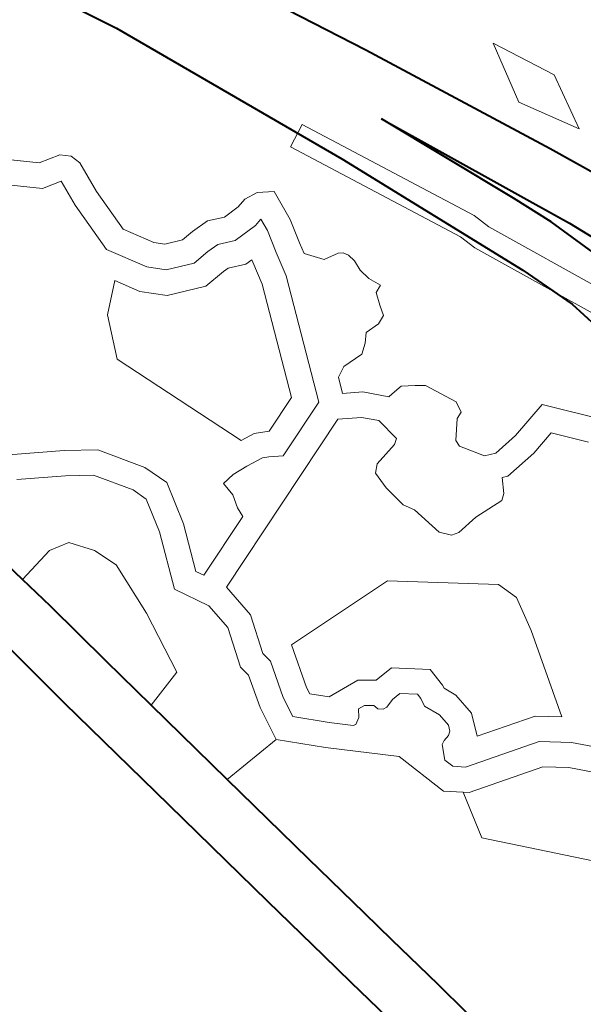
# Model space of a CAD drawing. Header units: metres. Extents: x 148691 to 149199, y 486355 to 486958.
# Tile 50 of 93: x 149112.68 to 149116.02, y 486522.82 to 486528.66. Entities that reach past the tile are written whole.
import ezdxf

# ---------------------------------------------------------------- set-up
doc = ezdxf.new("R2010")
doc.units = ezdxf.units.M
doc.header["$MEASUREMENT"] = 0
for name, color, linetype, lineweight in [('WVB-alg-onderhoek', 7, 'Continuous', 30), ('WVB-pen-brm-dik 018', 6, 'Continuous', 13), ('WVB-pen-dik 035', 1, 'Continuous', 40), ('WVB-raster-60%', 253, 'Continuous', 30)]:
    doc.layers.add(name, color=color, linetype=linetype, lineweight=lineweight)

# ---------------------------------------------------------------- blocks, each defined once
blk = doc.blocks.new('INZET')
at = {"layer": 'WVB-pen-brm-dik 018'}
for p, q in [((-0.128278, -0.10492), (-0.126814, -0.103964)), ((-0.129703, -0.104934), (-0.129034, -0.104468)), ((-0.129034, -0.104468), (-0.129703, -0.104934)), ((-0.129034, -0.104468), (-0.12833, -0.104502)), ((-0.12833, -0.104502), (-0.129034, -0.104468)), ((-0.12833, -0.104502), (-0.128943, -0.10499)), ((-0.128943, -0.10499), (-0.12833, -0.104502)), ((-0.127801, -0.105996), (-0.125869, -0.104734)), ((-0.125869, -0.104734), (-0.127801, -0.105996)), ((-0.130337, -0.106308), (-0.128278, -0.10492)), ((-0.128943, -0.10499), (-0.129703, -0.104934)), ((-0.129703, -0.104934), (-0.128943, -0.10499)), ((-0.125718, -0.104993), (-0.127657, -0.10626)), ((-0.127657, -0.10626), (-0.125718, -0.104993)), ((-0.125641, -0.10642), (-0.125123, -0.105843)), ((-0.125123, -0.105843), (-0.125641, -0.10642)), ((-0.128001, -0.106084), (-0.127801, -0.105996)), ((-0.127801, -0.105996), (-0.128001, -0.106084)), ((-0.129909, -0.107387), (-0.128001, -0.106084)), ((-0.128001, -0.106084), (-0.129909, -0.107387)), ((-0.124989, -0.106143), (-0.125294, -0.106482)), ((-0.124989, -0.106143), (-0.125294, -0.106482)), ((-0.132485, -0.107808), (-0.130337, -0.106308)), ((-0.127657, -0.10626), (-0.127855, -0.106348)), ((-0.127855, -0.106348), (-0.127657, -0.10626)), ((-0.127855, -0.106348), (-0.12974, -0.107635)), ((-0.12974, -0.107635), (-0.127855, -0.106348)), ((-0.125463, -0.106869), (-0.125641, -0.10642)), ((-0.125641, -0.10642), (-0.125463, -0.106869)), ((-0.125294, -0.106482), (-0.125177, -0.106778)), ((-0.125294, -0.106482), (-0.125177, -0.106778)), ((-0.125177, -0.106778), (-0.125078, -0.107178)), ((-0.125177, -0.106778), (-0.125078, -0.107178)), ((-0.125388, -0.107175), (-0.125463, -0.106869)), ((-0.125463, -0.106869), (-0.125388, -0.107175)), ((-0.125423, -0.107308), (-0.125388, -0.107175)), ((-0.125388, -0.107175), (-0.125423, -0.107308)), ((-0.125078, -0.107178), (-0.125096, -0.107244)), ((-0.125078, -0.107178), (-0.125096, -0.107244)), ((-0.125096, -0.107244), (-0.124918, -0.107313)), ((-0.125096, -0.107244), (-0.124918, -0.107313)), ((-0.126486, -0.10754), (-0.126145, -0.107305)), ((-0.126145, -0.107305), (-0.126486, -0.10754)), ((-0.126145, -0.107305), (-0.126008, -0.107313)), ((-0.126008, -0.107313), (-0.126145, -0.107305)), ((-0.126008, -0.107313), (-0.125963, -0.107389)), ((-0.125963, -0.107389), (-0.126008, -0.107313)), ((-0.12566, -0.107518), (-0.125423, -0.107308)), ((-0.125423, -0.107308), (-0.12566, -0.107518)), ((-0.124918, -0.107313), (-0.124857, -0.107374)), ((-0.124918, -0.107313), (-0.124857, -0.107374)), ((-0.12974, -0.107635), (-0.129909, -0.107387)), ((-0.129909, -0.107387), (-0.12974, -0.107635)), ((-0.127925, -0.10754), (-0.127789, -0.107457)), ((-0.127789, -0.107457), (-0.127925, -0.10754)), ((-0.127789, -0.107457), (-0.127736, -0.10754)), ((-0.127736, -0.10754), (-0.127789, -0.107457)), ((-0.125963, -0.107389), (-0.125743, -0.107525)), ((-0.125743, -0.107525), (-0.125963, -0.107389)), ((-0.124857, -0.107374), (-0.124827, -0.107737)), ((-0.124857, -0.107374), (-0.124827, -0.107737)), ((-0.128281, -0.107624), (-0.12819, -0.107593)), ((-0.12819, -0.107593), (-0.128281, -0.107624)), ((-0.12819, -0.107593), (-0.128061, -0.107586)), ((-0.128061, -0.107586), (-0.12819, -0.107593)), ((-0.128061, -0.107586), (-0.127925, -0.10754)), ((-0.127925, -0.10754), (-0.128061, -0.107586)), ((-0.127736, -0.10754), (-0.127584, -0.107571)), ((-0.127584, -0.107571), (-0.127736, -0.10754)), ((-0.127584, -0.107571), (-0.127455, -0.107593)), ((-0.127455, -0.107593), (-0.127584, -0.107571)), ((-0.127455, -0.107593), (-0.127395, -0.107692)), ((-0.127395, -0.107692), (-0.127455, -0.107593)), ((-0.126546, -0.107647), (-0.126486, -0.10754)), ((-0.126486, -0.10754), (-0.126546, -0.107647)), ((-0.125743, -0.107525), (-0.12566, -0.107518)), ((-0.12566, -0.107518), (-0.125743, -0.107525)), ((-0.121932, -0.107981), (-0.121547, -0.107501)), ((-0.121932, -0.107981), (-0.121547, -0.107501)), ((-0.128357, -0.107722), (-0.128334, -0.107669)), ((-0.128334, -0.107669), (-0.128357, -0.107722)), ((-0.128334, -0.107669), (-0.128281, -0.107624)), ((-0.128281, -0.107624), (-0.128334, -0.107669)), ((-0.127395, -0.107692), (-0.127372, -0.107866)), ((-0.127372, -0.107866), (-0.127395, -0.107692)), ((-0.126614, -0.107798), (-0.126546, -0.107647)), ((-0.126546, -0.107647), (-0.126614, -0.107798)), ((-0.128372, -0.107904), (-0.128357, -0.107722)), ((-0.128357, -0.107722), (-0.128372, -0.107904)), ((-0.126584, -0.107935), (-0.126614, -0.107798)), ((-0.126614, -0.107798), (-0.126584, -0.107935)), ((-0.124827, -0.107737), (-0.124758, -0.108003)), ((-0.124827, -0.107737), (-0.124758, -0.108003)), ((-0.123757, -0.107758), (-0.123993, -0.107876)), ((-0.123757, -0.107758), (-0.123993, -0.107876)), ((-0.123331, -0.107787), (-0.123757, -0.107758)), ((-0.123331, -0.107787), (-0.123757, -0.107758)), ((-0.122255, -0.107942), (-0.123331, -0.107787)), ((-0.122255, -0.107942), (-0.123331, -0.107787)), ((-0.121371, -0.107761), (-0.121683, -0.10815)), ((-0.121683, -0.10815), (-0.121371, -0.107761)), ((-0.128544, -0.108082), (-0.128372, -0.107904)), ((-0.128372, -0.107904), (-0.128544, -0.108082)), ((-0.127372, -0.107866), (-0.127266, -0.107935)), ((-0.127266, -0.107935), (-0.127372, -0.107866)), ((-0.127266, -0.107935), (-0.127167, -0.108033)), ((-0.127167, -0.108033), (-0.127266, -0.107935)), ((-0.126572, -0.107985), (-0.126584, -0.107935)), ((-0.126584, -0.107935), (-0.126572, -0.107985)), ((-0.123993, -0.107876), (-0.124649, -0.10902)), ((-0.123993, -0.107876), (-0.124649, -0.10902)), ((-0.122411, -0.108219), (-0.122255, -0.107942)), ((-0.122411, -0.108219), (-0.122255, -0.107942)), ((-0.129443, -0.108236), (-0.12936, -0.108051)), ((-0.12936, -0.108051), (-0.129443, -0.108236)), ((-0.12936, -0.108051), (-0.128977, -0.10804)), ((-0.128977, -0.10804), (-0.12936, -0.108051)), ((-0.128977, -0.10804), (-0.128682, -0.108072)), ((-0.128682, -0.108072), (-0.128977, -0.10804)), ((-0.127167, -0.108033), (-0.127137, -0.108291)), ((-0.127137, -0.108291), (-0.127167, -0.108033)), ((-0.126766, -0.108232), (-0.126572, -0.107985)), ((-0.126572, -0.107985), (-0.126766, -0.108232)), ((-0.124758, -0.108003), (-0.124774, -0.108094)), ((-0.124758, -0.108003), (-0.124774, -0.108094)), ((-0.122122, -0.108318), (-0.121932, -0.107981)), ((-0.122122, -0.108318), (-0.121932, -0.107981)), ((-0.128682, -0.108072), (-0.128544, -0.108082)), ((-0.128544, -0.108082), (-0.128682, -0.108072)), ((-0.126092, -0.108134), (-0.126377, -0.108222)), ((-0.126092, -0.108134), (-0.126377, -0.108222)), ((-0.126039, -0.108192), (-0.126092, -0.108134)), ((-0.126039, -0.108192), (-0.126092, -0.108134)), ((-0.124774, -0.108094), (-0.124872, -0.108207)), ((-0.124774, -0.108094), (-0.124872, -0.108207)), ((-0.121683, -0.10815), (-0.121834, -0.108418)), ((-0.121834, -0.108418), (-0.121683, -0.10815)), ((-0.129443, -0.108404), (-0.129443, -0.108236)), ((-0.129443, -0.108236), (-0.129443, -0.108404)), ((-0.127137, -0.108291), (-0.127058, -0.108406)), ((-0.127058, -0.108406), (-0.127137, -0.108291)), ((-0.126863, -0.108453), (-0.126766, -0.108232)), ((-0.126766, -0.108232), (-0.126863, -0.108453)), ((-0.126377, -0.108222), (-0.126507, -0.108387)), ((-0.126377, -0.108222), (-0.126507, -0.108387)), ((-0.125933, -0.10848), (-0.126039, -0.108192)), ((-0.125933, -0.10848), (-0.126039, -0.108192)), ((-0.124872, -0.108207), (-0.125243, -0.108344)), ((-0.124872, -0.108207), (-0.125243, -0.108344)), ((-0.122521, -0.10894), (-0.122411, -0.108219)), ((-0.122521, -0.10894), (-0.122411, -0.108219)), ((-0.1294, -0.108516), (-0.129443, -0.108404)), ((-0.129443, -0.108404), (-0.1294, -0.108516)), ((-0.128989, -0.10834), (-0.129143, -0.108345)), ((-0.128989, -0.10834), (-0.129143, -0.108345)), ((-0.129143, -0.108345), (-0.129143, -0.108349)), ((-0.129143, -0.108345), (-0.129143, -0.108349)), ((-0.129143, -0.108349), (-0.129108, -0.108438)), ((-0.129143, -0.108349), (-0.129108, -0.108438)), ((-0.128709, -0.108371), (-0.128989, -0.10834)), ((-0.128709, -0.108371), (-0.128989, -0.10834)), ((-0.128409, -0.108393), (-0.128709, -0.108371)), ((-0.128409, -0.108393), (-0.128709, -0.108371)), ((-0.126904, -0.108751), (-0.128409, -0.108393)), ((-0.126904, -0.108751), (-0.128409, -0.108393)), ((-0.127058, -0.108406), (-0.126863, -0.108453)), ((-0.126863, -0.108453), (-0.127058, -0.108406)), ((-0.126507, -0.108387), (-0.12662, -0.108645)), ((-0.126507, -0.108387), (-0.12662, -0.108645)), ((-0.125243, -0.108344), (-0.125357, -0.108435)), ((-0.125243, -0.108344), (-0.125357, -0.108435)), ((-0.122262, -0.109232), (-0.122122, -0.108318)), ((-0.122262, -0.109232), (-0.122122, -0.108318)), ((-0.121834, -0.108418), (-0.121974, -0.109335)), ((-0.121974, -0.109335), (-0.121834, -0.108418)), ((-0.121429, -0.109453), (-0.12057, -0.108415)), ((-0.12057, -0.108415), (-0.121429, -0.109453)), ((-0.129368, -0.108717), (-0.1294, -0.108516)), ((-0.1294, -0.108516), (-0.129368, -0.108717)), ((-0.129108, -0.108438), (-0.129062, -0.108734)), ((-0.129108, -0.108438), (-0.129062, -0.108734)), ((-0.125842, -0.108548), (-0.125933, -0.10848)), ((-0.125842, -0.108548), (-0.125933, -0.10848)), ((-0.12563, -0.108518), (-0.125842, -0.108548)), ((-0.12563, -0.108518), (-0.125842, -0.108548)), ((-0.125357, -0.108435), (-0.12563, -0.108518)), ((-0.125357, -0.108435), (-0.12563, -0.108518)), ((-0.12662, -0.108645), (-0.125473, -0.110746)), ((-0.12662, -0.108645), (-0.125473, -0.110746)), ((-0.129422, -0.108917), (-0.129368, -0.108717)), ((-0.129368, -0.108717), (-0.129422, -0.108917)), ((-0.129062, -0.108734), (-0.129117, -0.108937)), ((-0.129062, -0.108734), (-0.129117, -0.108937)), ((-0.128812, -0.108958), (-0.128756, -0.10875)), ((-0.128756, -0.10875), (-0.128812, -0.108958)), ((-0.128756, -0.10875), (-0.128769, -0.108666)), ((-0.128769, -0.108666), (-0.128737, -0.108669)), ((-0.128737, -0.108669), (-0.128769, -0.108666)), ((-0.128769, -0.108666), (-0.128756, -0.10875)), ((-0.128737, -0.108669), (-0.128455, -0.108691)), ((-0.128455, -0.108691), (-0.128737, -0.108669)), ((-0.128455, -0.108691), (-0.127103, -0.109012)), ((-0.127103, -0.109012), (-0.128455, -0.108691)), ((-0.126538, -0.109421), (-0.126904, -0.108751)), ((-0.126538, -0.109421), (-0.126904, -0.108751)), ((-0.123071, -0.108935), (-0.122792, -0.108869)), ((-0.123071, -0.108935), (-0.122792, -0.108869)), ((-0.122792, -0.108869), (-0.122521, -0.10894)), ((-0.122792, -0.108869), (-0.122521, -0.10894)), ((-0.129394, -0.109131), (-0.129422, -0.108917)), ((-0.129422, -0.108917), (-0.129394, -0.109131)), ((-0.129117, -0.108937), (-0.129098, -0.10908)), ((-0.129117, -0.108937), (-0.129098, -0.10908)), ((-0.128803, -0.109029), (-0.128812, -0.108958)), ((-0.128812, -0.108958), (-0.128803, -0.109029)), ((-0.123207, -0.109021), (-0.123071, -0.108935)), ((-0.123207, -0.109021), (-0.123071, -0.108935)), ((-0.129098, -0.10908), (-0.129053, -0.109287)), ((-0.129098, -0.10908), (-0.129053, -0.109287)), ((-0.128745, -0.109293), (-0.128803, -0.109029)), ((-0.128803, -0.109029), (-0.128745, -0.109293)), ((-0.127103, -0.109012), (-0.126874, -0.109432)), ((-0.126874, -0.109432), (-0.127103, -0.109012)), ((-0.124649, -0.10902), (-0.124506, -0.110382)), ((-0.124649, -0.10902), (-0.124506, -0.110382)), ((-0.123713, -0.109459), (-0.12348, -0.109061)), ((-0.123713, -0.109459), (-0.12348, -0.109061)), ((-0.12348, -0.109061), (-0.123248, -0.10902)), ((-0.12348, -0.109061), (-0.123248, -0.10902)), ((-0.123248, -0.10902), (-0.123207, -0.109021)), ((-0.123248, -0.10902), (-0.123207, -0.109021)), ((-0.129362, -0.109281), (-0.129394, -0.109131)), ((-0.129394, -0.109131), (-0.129362, -0.109281)), ((-0.123126, -0.109324), (-0.122953, -0.109215)), ((-0.123126, -0.109324), (-0.122953, -0.109215)), ((-0.122953, -0.109215), (-0.122795, -0.109178)), ((-0.122953, -0.109215), (-0.122795, -0.109178)), ((-0.122795, -0.109178), (-0.122724, -0.109197)), ((-0.122795, -0.109178), (-0.122724, -0.109197)), ((-0.122724, -0.109197), (-0.122687, -0.109234)), ((-0.122724, -0.109197), (-0.122687, -0.109234)), ((-0.122687, -0.109234), (-0.122657, -0.109309)), ((-0.122687, -0.109234), (-0.122657, -0.109309)), ((-0.122339, -0.10936), (-0.122262, -0.109232)), ((-0.122339, -0.10936), (-0.122262, -0.109232)), ((-0.129415, -0.10949), (-0.129362, -0.109281)), ((-0.129362, -0.109281), (-0.129415, -0.10949)), ((-0.129053, -0.109287), (-0.129139, -0.109621)), ((-0.129053, -0.109287), (-0.129139, -0.109621)), ((-0.128863, -0.109752), (-0.128745, -0.109293)), ((-0.128745, -0.109293), (-0.128863, -0.109752)), ((-0.123396, -0.109512), (-0.123291, -0.109332)), ((-0.123396, -0.109512), (-0.123291, -0.109332)), ((-0.123291, -0.109332), (-0.123227, -0.109321)), ((-0.123291, -0.109332), (-0.123227, -0.109321)), ((-0.123227, -0.109321), (-0.123126, -0.109324)), ((-0.123227, -0.109321), (-0.123126, -0.109324)), ((-0.122657, -0.109309), (-0.122627, -0.109354)), ((-0.122657, -0.109309), (-0.122627, -0.109354)), ((-0.121974, -0.109335), (-0.12201, -0.109394)), ((-0.12201, -0.109394), (-0.121974, -0.109335)), ((-0.126874, -0.109432), (-0.126931, -0.109602)), ((-0.126931, -0.109602), (-0.126874, -0.109432)), ((-0.126606, -0.109578), (-0.126538, -0.109421)), ((-0.126606, -0.109578), (-0.126538, -0.109421)), ((-0.123667, -0.109689), (-0.123713, -0.109459)), ((-0.123667, -0.109689), (-0.123713, -0.109459)), ((-0.122627, -0.109354), (-0.122449, -0.109409)), ((-0.122627, -0.109354), (-0.122449, -0.109409)), ((-0.122449, -0.109409), (-0.122339, -0.10936)), ((-0.122449, -0.109409), (-0.122339, -0.10936)), ((-0.12201, -0.109394), (-0.12213, -0.109595)), ((-0.12213, -0.109595), (-0.12201, -0.109394)), ((-0.12201, -0.109394), (-0.121429, -0.109453)), ((-0.121429, -0.109453), (-0.12201, -0.109394)), ((-0.129494, -0.109598), (-0.129415, -0.10949)), ((-0.129415, -0.10949), (-0.129494, -0.109598)), ((-0.126631, -0.109651), (-0.126606, -0.109578)), ((-0.126631, -0.109651), (-0.126606, -0.109578)), ((-0.123374, -0.109625), (-0.123396, -0.109512)), ((-0.123374, -0.109625), (-0.123396, -0.109512)), ((-0.129803, -0.109846), (-0.129494, -0.109598)), ((-0.129494, -0.109598), (-0.129803, -0.109846)), ((-0.129139, -0.109621), (-0.129275, -0.109807)), ((-0.129139, -0.109621), (-0.129275, -0.109807)), ((-0.126931, -0.109602), (-0.126931, -0.109777)), ((-0.126931, -0.109777), (-0.126931, -0.109602)), ((-0.126631, -0.109862), (-0.126631, -0.109651)), ((-0.126631, -0.109862), (-0.126631, -0.109651)), ((-0.123771, -0.109882), (-0.123667, -0.109689)), ((-0.123771, -0.109882), (-0.123667, -0.109689)), ((-0.123325, -0.109726), (-0.123374, -0.109625)), ((-0.123325, -0.109726), (-0.123374, -0.109625)), ((-0.12213, -0.109595), (-0.122739, -0.109869)), ((-0.122739, -0.109869), (-0.12213, -0.109595)), ((-0.129275, -0.109807), (-0.12968, -0.110133)), ((-0.129275, -0.109807), (-0.12968, -0.110133)), ((-0.129057, -0.110016), (-0.128863, -0.109752)), ((-0.128863, -0.109752), (-0.129057, -0.110016)), ((-0.126931, -0.109777), (-0.128471, -0.110631)), ((-0.128471, -0.110631), (-0.126931, -0.109777)), ((-0.123359, -0.109831), (-0.123325, -0.109775)), ((-0.123359, -0.109831), (-0.123325, -0.109775)), ((-0.123325, -0.109775), (-0.123325, -0.109726)), ((-0.123325, -0.109775), (-0.123325, -0.109726)), ((-0.130857, -0.109985), (-0.130737, -0.109934)), ((-0.130737, -0.109934), (-0.130857, -0.109985)), ((-0.130737, -0.109934), (-0.130344, -0.109917)), ((-0.130344, -0.109917), (-0.130737, -0.109934)), ((-0.130344, -0.109917), (-0.129803, -0.109846)), ((-0.129803, -0.109846), (-0.130344, -0.109917)), ((-0.126618, -0.11005), (-0.126631, -0.109862)), ((-0.126618, -0.11005), (-0.126631, -0.109862)), ((-0.123753, -0.110275), (-0.123771, -0.109882)), ((-0.123753, -0.110275), (-0.123771, -0.109882)), ((-0.123467, -0.109952), (-0.123415, -0.109854)), ((-0.123467, -0.109952), (-0.123415, -0.109854)), ((-0.123415, -0.109854), (-0.123359, -0.109831)), ((-0.123415, -0.109854), (-0.123359, -0.109831)), ((-0.122739, -0.109869), (-0.123241, -0.110593)), ((-0.123241, -0.110593), (-0.122739, -0.109869)), ((-0.130933, -0.110099), (-0.130857, -0.109985)), ((-0.130857, -0.109985), (-0.130933, -0.110099)), ((-0.129309, -0.110219), (-0.129057, -0.110016)), ((-0.129057, -0.110016), (-0.129309, -0.110219)), ((-0.126576, -0.110201), (-0.126618, -0.11005)), ((-0.126576, -0.110201), (-0.126618, -0.11005)), ((-0.123464, -0.110034), (-0.123467, -0.109952)), ((-0.123464, -0.110034), (-0.123467, -0.109952)), ((-0.12337, -0.110076), (-0.123464, -0.110034)), ((-0.12337, -0.110076), (-0.123464, -0.110034)), ((-0.130964, -0.110362), (-0.130933, -0.110099)), ((-0.130933, -0.110099), (-0.130964, -0.110362)), ((-0.12968, -0.110133), (-0.130318, -0.110217)), ((-0.12968, -0.110133), (-0.130318, -0.110217)), ((-0.126407, -0.110165), (-0.126576, -0.110201)), ((-0.126407, -0.110165), (-0.126576, -0.110201)), ((-0.126244, -0.110189), (-0.126407, -0.110165)), ((-0.126244, -0.110189), (-0.126407, -0.110165)), ((-0.123317, -0.110147), (-0.12337, -0.110076)), ((-0.123317, -0.110147), (-0.12337, -0.110076)), ((-0.12332, -0.11018), (-0.123317, -0.110147)), ((-0.12332, -0.11018), (-0.123317, -0.110147)), ((-0.130647, -0.11023), (-0.130675, -0.11047)), ((-0.130647, -0.11023), (-0.130675, -0.11047)), ((-0.130318, -0.110217), (-0.130647, -0.11023)), ((-0.130318, -0.110217), (-0.130647, -0.11023)), ((-0.128989, -0.110487), (-0.129309, -0.110219)), ((-0.129309, -0.110219), (-0.128989, -0.110487)), ((-0.126123, -0.110181), (-0.126244, -0.110189)), ((-0.126123, -0.110181), (-0.126244, -0.110189)), ((-0.125722, -0.110915), (-0.126123, -0.110181)), ((-0.125722, -0.110915), (-0.126123, -0.110181)), ((-0.123893, -0.110461), (-0.123753, -0.110275)), ((-0.123893, -0.110461), (-0.123753, -0.110275)), ((-0.123484, -0.110417), (-0.12332, -0.11018)), ((-0.123484, -0.110417), (-0.12332, -0.11018)), ((-0.131348, -0.11093), (-0.130964, -0.110362)), ((-0.130964, -0.110362), (-0.131348, -0.11093)), ((-0.124506, -0.110382), (-0.123976, -0.110459)), ((-0.124506, -0.110382), (-0.123976, -0.110459)), ((-0.120127, -0.110722), (-0.118805, -0.110303)), ((-0.130675, -0.11047), (-0.131067, -0.11105)), ((-0.130675, -0.11047), (-0.131067, -0.11105)), ((-0.128471, -0.110631), (-0.128989, -0.110487)), ((-0.128989, -0.110487), (-0.128471, -0.110631)), ((-0.123976, -0.110459), (-0.123893, -0.110461)), ((-0.123976, -0.110459), (-0.123893, -0.110461)), ((-0.123746, -0.110764), (-0.123484, -0.110417)), ((-0.123746, -0.110764), (-0.123484, -0.110417)), ((-0.123241, -0.110593), (-0.123599, -0.111068)), ((-0.123599, -0.111068), (-0.123241, -0.110593)), ((-0.125473, -0.110746), (-0.125049, -0.110647)), ((-0.125473, -0.110746), (-0.125049, -0.110647)), ((-0.125049, -0.110647), (-0.124574, -0.110731)), ((-0.125049, -0.110647), (-0.124574, -0.110731)), ((-0.124574, -0.110731), (-0.124453, -0.110693)), ((-0.124574, -0.110731), (-0.124453, -0.110693)), ((-0.124453, -0.110693), (-0.124001, -0.110759)), ((-0.124453, -0.110693), (-0.124001, -0.110759)), ((-0.120435, -0.110822), (-0.120127, -0.110722)), ((-0.127182, -0.110938), (-0.126901, -0.110792)), ((-0.127182, -0.110938), (-0.126901, -0.110792)), ((-0.126901, -0.110792), (-0.126374, -0.110844)), ((-0.126901, -0.110792), (-0.126374, -0.110844)), ((-0.126374, -0.110844), (-0.125806, -0.110978)), ((-0.126374, -0.110844), (-0.125806, -0.110978)), ((-0.124001, -0.110759), (-0.123746, -0.110764)), ((-0.124001, -0.110759), (-0.123746, -0.110764)), ((-0.120852, -0.110959), (-0.120435, -0.110822)), ((-0.127629, -0.111334), (-0.127182, -0.110938)), ((-0.127629, -0.111334), (-0.127182, -0.110938)), ((-0.125806, -0.110978), (-0.125722, -0.110915)), ((-0.125806, -0.110978), (-0.125722, -0.110915)), ((-0.125041, -0.110953), (-0.125375, -0.111031)), ((-0.125375, -0.111031), (-0.125041, -0.110953)), ((-0.124555, -0.111039), (-0.125041, -0.110953)), ((-0.125041, -0.110953), (-0.124555, -0.111039)), ((-0.121287, -0.111103), (-0.120852, -0.110959)), ((-0.126842, -0.1111), (-0.127011, -0.111187)), ((-0.127011, -0.111187), (-0.126842, -0.1111)), ((-0.126423, -0.111141), (-0.126842, -0.1111)), ((-0.126842, -0.1111), (-0.126423, -0.111141)), ((-0.125375, -0.111031), (-0.125739, -0.111302)), ((-0.125739, -0.111302), (-0.125375, -0.111031)), ((-0.124428, -0.111), (-0.124555, -0.111039)), ((-0.124555, -0.111039), (-0.124428, -0.111)), ((-0.124026, -0.111058), (-0.124428, -0.111)), ((-0.124428, -0.111), (-0.124026, -0.111058)), ((-0.123599, -0.111068), (-0.124026, -0.111058)), ((-0.124026, -0.111058), (-0.123599, -0.111068)), ((-0.123451, -0.111801), (-0.123599, -0.111068)), ((-0.123599, -0.111068), (-0.123451, -0.111801)), ((-0.122168, -0.111387), (-0.121287, -0.111103)), ((-0.127011, -0.111187), (-0.127386, -0.11152)), ((-0.127386, -0.11152), (-0.127011, -0.111187)), ((-0.125739, -0.111302), (-0.126423, -0.111141)), ((-0.126423, -0.111141), (-0.125739, -0.111302)), ((-0.127806, -0.11169), (-0.127629, -0.111334)), ((-0.127806, -0.11169), (-0.127629, -0.111334)), ((-0.123451, -0.111801), (-0.122168, -0.111387)), ((-0.127386, -0.11152), (-0.127534, -0.111816)), ((-0.127534, -0.111816), (-0.127386, -0.11152)), ((-0.120218, -0.111488), (-0.120633, -0.111624)), ((-0.128069, -0.1123), (-0.127806, -0.11169)), ((-0.128069, -0.1123), (-0.127806, -0.11169)), ((-0.120633, -0.111624), (-0.12107, -0.111768)), ((-0.12659, -0.111928), (-0.126317, -0.111779)), ((-0.126317, -0.111779), (-0.12659, -0.111928)), ((-0.126317, -0.111779), (-0.125643, -0.111728)), ((-0.125643, -0.111728), (-0.126317, -0.111779)), ((-0.125643, -0.111728), (-0.124855, -0.111738)), ((-0.124855, -0.111738), (-0.125643, -0.111728)), ((-0.124855, -0.111738), (-0.124652, -0.112188)), ((-0.124652, -0.112188), (-0.124855, -0.111738)), ((-0.123936, -0.111958), (-0.123451, -0.111801)), ((-0.12107, -0.111768), (-0.121953, -0.112053)), ((-0.127534, -0.111816), (-0.127764, -0.112349)), ((-0.127764, -0.112349), (-0.127534, -0.111816)), ((-0.126816, -0.112152), (-0.12659, -0.111928)), ((-0.12659, -0.111928), (-0.126816, -0.112152)), ((-0.124652, -0.112188), (-0.123936, -0.111958)), ((-0.126838, -0.1124), (-0.126816, -0.112152)), ((-0.126816, -0.112152), (-0.126838, -0.1124)), ((-0.121953, -0.112053), (-0.123722, -0.112624)), ((-0.125365, -0.112418), (-0.124652, -0.112188)), ((-0.126684, -0.112841), (-0.126838, -0.1124)), ((-0.126838, -0.1124), (-0.126684, -0.112841)), ((-0.12625, -0.112696), (-0.125365, -0.112418)), ((-0.123722, -0.112624), (-0.125153, -0.113085)), ((-0.126684, -0.112841), (-0.12625, -0.112696)), ((-0.127026, -0.112956), (-0.126684, -0.112841)), ((-0.125153, -0.113085), (-0.126034, -0.113361))]:
    blk.add_line(p, q, dxfattribs=at)
at = {"layer": 'WVB-pen-dik 035', "ltscale": 0.5}
for p, q in [((-0.127393, -0.105129), (-0.125244, -0.103844)), ((-0.12953, -0.106523), (-0.127393, -0.105129)), ((-0.126952, -0.105043), (-0.127508, -0.105315)), ((-0.127508, -0.105315), (-0.127965, -0.105578)), ((-0.126527, -0.105549), (-0.125876, -0.105315)), ((-0.127965, -0.105578), (-0.12953, -0.106523)), ((-0.127158, -0.105877), (-0.126527, -0.105549)), ((-0.12933, -0.107162), (-0.127158, -0.105877)), ((-0.131948, -0.108805), (-0.12933, -0.107162)), ((-0.13484, -0.110855), (-0.131948, -0.108805))]:
    blk.add_line(p, q, dxfattribs=at)
at = {"layer": 'WVB-pen-dik 035', "flags": 128}
for points in [[(-0.125714, -0.103257), (-0.126814, -0.103964), (-0.128278, -0.10492), (-0.130337, -0.106308), (-0.132485, -0.107808), (-0.134845, -0.109531), (-0.135901, -0.110326)], [(-0.118354, -0.110153), (-0.118805, -0.110303), (-0.120127, -0.110722), (-0.120435, -0.110822), (-0.120852, -0.110959), (-0.121287, -0.111103), (-0.122168, -0.111387), (-0.123451, -0.111801)], [(-0.128794, -0.114271), (-0.12842, -0.114146), (-0.127939, -0.113994), (-0.12757, -0.113868), (-0.126807, -0.113621), (-0.126034, -0.113361), (-0.125153, -0.113085), (-0.123722, -0.112624), (-0.121953, -0.112053), (-0.12107, -0.111768), (-0.120633, -0.111624), (-0.120218, -0.111488), (-0.119913, -0.111388), (-0.118588, -0.110969), (-0.117768, -0.110695)], [(-0.123451, -0.111801), (-0.123936, -0.111958), (-0.124652, -0.112188)], [(-0.124652, -0.112188), (-0.125365, -0.112418), (-0.12625, -0.112696), (-0.126684, -0.112841)], [(-0.126684, -0.112841), (-0.127026, -0.112956), (-0.127791, -0.113204), (-0.128157, -0.113329), (-0.128637, -0.11348), (-0.129016, -0.113607)]]:
    blk.add_lwpolyline(points, dxfattribs=at)

msp = doc.modelspace()

# ---------------------------------------------------------------- linework, layer by layer
at = {"layer": 'WVB-alg-onderhoek', "lineweight": 40, "ltscale": 500}
msp.add_3dface([(148700.4878, 486813.0287), (148938.2606, 486361.8479), (149192.1604, 486495.6534), (148954.3876, 486946.8342)], dxfattribs=at)

# ---------------------------------------------------------------- block references
at = {"layer": 'WVB-raster-60%', "xscale": 500, "yscale": 500, "zscale": 500, "rotation": 297.8247840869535}
msp.add_blockref('INZET', (149192.1604, 486495.6534), dxfattribs=at)

doc.saveas('drawing.dxf')
